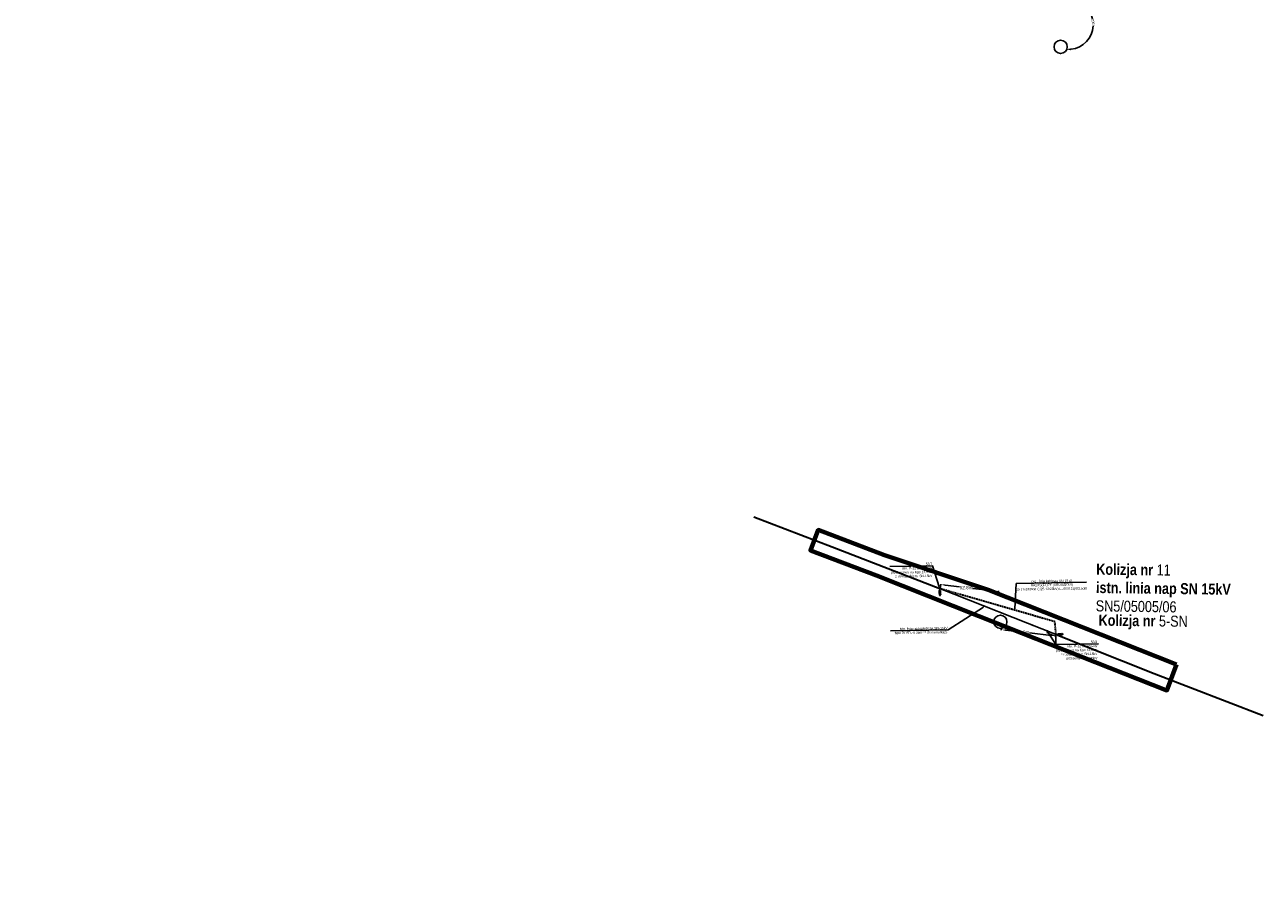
# Model space of a CAD drawing. Header units: millimetres. Extents: x 6504137 to 6515825, y 5737606 to 5784558.
# Tile 104 of 115: x 6512025 to 6513148, y 5767377 to 5768158. Entities that reach past the tile are written whole.
import ezdxf
from ezdxf import colors
from ezdxf.entities.mleader import LeaderData, LeaderLine
from ezdxf.math import Vec2, Vec3

# ---------------------------------------------------------------- set-up
doc = ezdxf.new("R2010")
doc.units = ezdxf.units.MM
doc.linetypes.add('4_SUPE_01', pattern=[0])
doc.linetypes.add('KRESKAKROPKA', pattern=[1, 0.5, -0.25, 0, -0.25])
for name, color, linetype in [('#Nr Działek', 6, 'Continuous'), ('- kolizja linia SN', 1, 'Continuous'), ('_-demontaż', 1, 'DEMONTAZ'), ('_Kąt załomu', 7, 'Continuous'), ('_Opisy', 7, 'Continuous')]:
    doc.layers.add(name, color=color, linetype=linetype)
for name, color, linetype, lineweight in [('-Linia kablowa SN', 1, 'KRESKAKROPKA', 30), ('_trasa_slupy', 1, 'Continuous', 20), ('_Zakres mapy projektowej', 4, 'Continuous', 50), ('SUPE_L_1', 1, '4_SUPE_01', 18), ('SUSM_T_3', 7, 'Continuous', 18)]:
    doc.layers.add(name, color=color, linetype=linetype, lineweight=lineweight)
for name, color, linetype, lineweight, true_color in [('-wymiary', 7, 'Continuous', 35, 0x000000), ('_Trasa WN', 7, 'Continuous', 15, 0x000000), ('istn. linia nap.', 7, 'Continuous', 0, 0x000000)]:
    doc.layers.add(name, color=color, linetype=linetype, lineweight=lineweight, true_color=true_color)
doc.styles.add('Arial_Narr', font='ARIALN.TTF')
doc.styles.add('GEO-INFO', font='arial.ttf')
doc.styles.get("Standard").update_dxf_attribs({"font": 'ARIALN.TTF'})
doc.linetypes.add('DEMONTAZ', pattern='A,1,["x",Standard,S=1,R=0,X=-0.1,Y=-0.35],1', length=2)
doc.dimstyles.new('Kat załomu', dxfattribs={"dimtxt": 2.2, "dimasz": 5, "dimexe": 0.18, "dimexo": 0.0625, "dimtad": 0, "dimtih": 1, "dimtoh": 1, "dimdec": 4, "dimzin": 0, "dimdsep": 46, "dimtxsty": 'Standard', "dimcen": 0.9, "dimse1": 1, "dimse2": 1, "dimadec": 0, "dimazin": 0, "dimtfac": 1, "dimtdec": 4, "dimtofl": 0, "dimtmove": 0, "dimatfit": 3, "dimfxl": 1, "dimtolj": 1, "dimtzin": 0, "dimarcsym": 0})
doc.dimstyles.new('McRobic', dxfattribs={"dimtxt": 3, "dimasz": 4, "dimexe": 0.5, "dimexo": 0.04, "dimgap": 0.4, "dimtad": 0, "dimtih": 1, "dimtoh": 1, "dimdec": 1, "dimrnd": 0.01, "dimzin": 0, "dimdsep": 46, "dimtxsty": 'Standard', "dimcen": 0.09, "dimadec": 0, "dimazin": 0, "dimtfac": 1, "dimtdec": 1, "dimtofl": 0, "dimtmove": 0, "dimatfit": 3, "dimfxl": 1, "dimtolj": 1, "dimtzin": 0, "dimlwd": 25, "dimlwe": 25, "dimarcsym": 0})

# ---------------------------------------------------------------- blocks, each defined once
blk = doc.blocks.new('*D34')
at = {"layer": '_Kąt załomu', "color": 0, "lineweight": -2, "transparency": 16777216}
for start, end in [(13.6882, 94.9795), (275.9609, 357.262)]:
    blk.add_arc((6512971.3, 5768158.3), 22.4, start, end, dxfattribs=at)
at = {"layer": '_Kąt załomu', "color": 0, "transparency": 16777216}
for points in [[(6512969.5, 5768179.8), (6512969.2, 5768181.4), (6512964.4, 5768179.6)], [(6512973.6, 5768135.1), (6512973.6, 5768136.8), (6512968.6, 5768136)]]:
    blk.add_solid(points, dxfattribs=at)
at = {"layer": 'Defpoints', "color": 0, "transparency": 16777216}
for p in [(6512025, 5771109.9), (6512971.3, 5768158.3), (6512991, 5768147.5), (6512523.5, 5764422.9)]:
    blk.add_point(p, dxfattribs=at)
at = {"layer": '_Kąt załomu', "color": 0, "transparency": 16777216, "insert": (6512993.6, 5768160.4), "char_height": 2.2, "attachment_point": 5, "rotation": 275}
blk.add_mtext('\\A1;205°', dxfattribs=at)
blk = doc.blocks.new('*D35')
at = {"layer": '_Kąt załomu', "color": 0, "lineweight": -2, "transparency": 16777216}
for start, end in [(5.0741, 70.3808), (283.8704, 349.1795)]:
    blk.add_arc((6512523.5, 5764422.9), 22.5, start, end, dxfattribs=at)
at = {"layer": '_Kąt załomu', "color": 0, "transparency": 16777216}
for points in [[(6512530.9, 5764443.2), (6512531.2, 5764444.8), (6512526.2, 5764445.2)], [(6512529, 5764400.3), (6512528.8, 5764401.9), (6512523.9, 5764400.4)]]:
    blk.add_solid(points, dxfattribs=at)
at = {"layer": 'Defpoints', "color": 0, "transparency": 16777216}
for p in [(6512971.3, 5768158.3), (6512523.5, 5764422.9), (6512542.6, 5764411.1), (6512550.2, 5763015.5)]:
    blk.add_point(p, dxfattribs=at)
at = {"layer": '_Kąt załomu', "color": 0, "transparency": 16777216, "insert": (6512545.9, 5764421.8), "char_height": 2.2, "attachment_point": 5, "rotation": 267}
blk.add_mtext('\\A1;172°', dxfattribs=at)
blk = doc.blocks.new('OKRAG_PELNY')
at = {"color": 0}
blk.add_lwpolyline([(0.5, 0), (0.482963, -0.12941), (0.433013, -0.25), (0.353553, -0.353553), (0.25, -0.433013), (0.12941, -0.482963), (0, -0.5), (-0.12941, -0.482963), (-0.25, -0.433013), (-0.353553, -0.353553), (-0.433013, -0.25), (-0.482963, -0.12941), (-0.5, 0), (-0.482963, 0.12941), (-0.433013, 0.25), (-0.353553, 0.353553), (-0.25, 0.433013), (-0.12941, 0.482963), (0, 0.5), (0.12941, 0.482963), (0.25, 0.433013), (0.353553, 0.353553), (0.433013, 0.25), (0.482963, 0.12941)], close=True, dxfattribs=at)
blk = doc.blocks.new('4_SUSM04_01')
at = {"linetype": 'Continuous'}
blk.add_circle((0, 0), 0.35, dxfattribs=at)
blk = doc.blocks.new('*D101')
at = {"layer": '-wymiary', "color": 0, "linetype": 'Continuous', "lineweight": 25, "transparency": 16777216}
for p, q in [((6512855.1, 5767646.7), (6512855.5, 5767650.8)), ((6512907.5, 5767640.6), (6512908, 5767644.7))]:
    blk.add_line(p, q, dxfattribs=at)
at = {"layer": '-wymiary', "color": 0, "lineweight": 25, "transparency": 16777216}
for p, q in [((6512859.4, 5767649.8), (6512872.5, 5767648.3)), ((6512903.9, 5767644.6), (6512884.5, 5767646.9))]:
    blk.add_line(p, q, dxfattribs=at)
at = {"layer": '-wymiary', "color": 0, "transparency": 16777216}
for points in [[(6512859.5, 5767650.5), (6512859.4, 5767649.2), (6512855.5, 5767650.3)], [(6512903.9, 5767644), (6512904, 5767645.3), (6512907.9, 5767644.2)]]:
    blk.add_solid(points, dxfattribs=at)
at = {"layer": 'Defpoints', "color": 0, "transparency": 16777216}
for p in [(6512855.5, 5767650.3), (6512855, 5767646.6), (6512907.5, 5767640.5)]:
    blk.add_point(p, dxfattribs=at)
at = {"layer": '-wymiary', "color": 0, "transparency": 16777216, "insert": (6512878.5, 5767647.6), "char_height": 3, "attachment_point": 5, "rotation": 0.0213, "style": 'GEO-INFO'}
blk.add_mtext('\\A1;52.8m', dxfattribs=at)
blk = doc.blocks.new('*D102')
at = {"layer": '-wymiary', "color": 0, "linetype": 'Continuous', "lineweight": 25, "transparency": 16777216}
for p, q in [((6512910.5, 5767610.7), (6512910.3, 5767608.9)), ((6512959.7, 5767605), (6512959.5, 5767603.2))]:
    blk.add_line(p, q, dxfattribs=at)
at = {"layer": '-wymiary', "color": 0, "lineweight": 25, "transparency": 16777216}
for p, q in [((6512914.4, 5767608.9), (6512923.9, 5767607.8)), ((6512955.6, 5767604.2), (6512936, 5767606.4))]:
    blk.add_line(p, q, dxfattribs=at)
at = {"layer": '-wymiary', "color": 0, "transparency": 16777216}
for points in [[(6512914.4, 5767609.6), (6512914.3, 5767608.3), (6512910.4, 5767609.4)], [(6512955.5, 5767603.5), (6512955.7, 5767604.8), (6512959.6, 5767603.7)]]:
    blk.add_solid(points, dxfattribs=at)
at = {"layer": 'Defpoints', "color": 0, "transparency": 16777216}
for p in [(6512910.4, 5767609.4), (6512910.5, 5767610.7), (6512959.7, 5767605)]:
    blk.add_point(p, dxfattribs=at)
at = {"layer": '-wymiary', "color": 0, "transparency": 16777216, "insert": (6512930, 5767607.1), "char_height": 3, "attachment_point": 5, "rotation": 0.0213, "style": 'GEO-INFO'}
blk.add_mtext('\\A1;49.5m', dxfattribs=at)

msp = doc.modelspace()

# ---------------------------------------------------------------- linework, layer by layer
at = {"layer": '#Nr Działek'}
for centre in [(6512964.22, 5768138.16), (6512909.57, 5767616.57)]:
    msp.add_circle(centre, 6, dxfattribs=at)
at = {"layer": '- kolizja linia SN', "linetype": 'ByBlock'}
for points in [[(6512854.76232, 5767642.3634), (6512854.7758, 5767641.34709), (6512855.66389, 5767641.35887), (6512853.84733, 5767641.33477)], [(6512854.15172, 5767640.90913), (6512854.15172, 5767640.90913), (6512855.4372, 5767640.92618)], [(6512855.19451, 5767640.51641), (6512855.19451, 5767640.51641), (6512854.47284, 5767640.50684)], [(6512854.72689, 5767645.03335), (6512854.73987, 5767644.05513), (6512854.70062, 5767646.66871)], [(6512964.3797, 5767605.13866), (6512965.39525, 5767605.18033), (6512965.35884, 5767606.06775), (6512965.43332, 5767604.25256)], [(6512965.85035, 5767604.56864), (6512965.85035, 5767604.56864), (6512965.79765, 5767605.85315)], [(6512966.21399, 5767605.62193), (6512966.21399, 5767605.62193), (6512966.24358, 5767604.9008)], [(6512961.71176, 5767605.02918), (6512962.68925, 5767605.06929), (6512960.07776, 5767604.95756)]]:
    msp.add_lwpolyline(points, dxfattribs=at)
for points in [[(6512855.31795, 5767645.0412), (6512855.35338, 5767642.37124), (6512854.11636, 5767642.35483), (6512854.08094, 5767645.02478)], [(6512961.68753, 5767605.6198), (6512964.35547, 5767605.72928), (6512964.40619, 5767604.49319), (6512961.73825, 5767604.38372)]]:
    msp.add_lwpolyline(points, close=True, dxfattribs=at)
at = {"layer": '-Linia kablowa SN', "elevation": 100}
msp.add_lwpolyline([(6512960.07776, 5767604.95756), (6512960.07776, 5767604.95756), (6512960.07776, 5767604.95756), (6512960.07776, 5767604.95756), (6512960.07776, 5767604.95756), (6512960.07776, 5767604.95756), (6512960.07776, 5767604.95756), (6512960.07776, 5767604.95756), (6512960.07776, 5767604.95756), (6512960.07776, 5767604.95756), (6512960.07776, 5767604.95756), (6512960.07776, 5767604.95756), (6512960.07776, 5767604.95756), (6512960.07776, 5767604.95756), (6512960.07776, 5767604.95756), (6512960.07776, 5767604.95756), (6512960.07776, 5767604.95756), (6512960.07776, 5767604.95756), (6512960.07776, 5767604.95756), (6512960.07776, 5767604.95756), (6512960.07776, 5767604.95756), (6512960.07776, 5767604.95756), (6512960.07776, 5767604.95756), (6512960.07776, 5767604.95756), (6512960.07776, 5767604.95756), (6512960.07776, 5767604.95756), (6512960.07776, 5767604.95756), (6512960.07776, 5767604.95756), (6512960.07776, 5767604.95756), (6512960.07776, 5767604.95756), (6512960.07776, 5767604.95756), (6512960.07776, 5767604.95756), (6512960.07776, 5767604.95756), (6512960.07776, 5767604.95756), (6512958.93351, 5767616.61829), (6512958.93351, 5767616.61829), (6512958.93351, 5767616.61829), (6512958.93351, 5767616.61829), (6512958.93351, 5767616.61829), (6512958.93351, 5767616.61829), (6512958.93351, 5767616.61829), (6512958.93351, 5767616.61829), (6512958.93351, 5767616.61829), (6512958.93351, 5767616.61829), (6512958.93351, 5767616.61829), (6512958.93351, 5767616.61829), (6512958.93351, 5767616.61829), (6512958.93351, 5767616.61829), (6512958.93351, 5767616.61829), (6512958.93351, 5767616.61829), (6512958.93351, 5767616.61829), (6512958.93351, 5767616.61829), (6512958.93351, 5767616.61829), (6512958.93351, 5767616.61829), (6512958.93351, 5767616.61829), (6512958.93351, 5767616.61829), (6512958.93351, 5767616.61829), (6512958.93351, 5767616.61829), (6512958.93351, 5767616.61829), (6512958.93351, 5767616.61829), (6512958.93351, 5767616.61829), (6512958.93351, 5767616.61829), (6512958.93351, 5767616.61829), (6512958.93351, 5767616.61829), (6512958.93351, 5767616.61829), (6512958.93351, 5767616.61829), (6512958.93351, 5767616.61829), (6512958.93351, 5767616.61829), (6512958.93351, 5767616.61829), (6512958.93351, 5767616.61829), (6512958.93351, 5767616.61829), (6512958.93351, 5767616.61829), (6512958.93351, 5767616.61829), (6512958.93351, 5767616.61829), (6512958.93351, 5767616.61829), (6512958.93351, 5767616.61829), (6512958.93351, 5767616.61829), (6512958.93351, 5767616.61829), (6512958.93351, 5767616.61829), (6512958.93351, 5767616.61829), (6512958.93351, 5767616.61829), (6512958.93351, 5767616.61829), (6512958.93351, 5767616.61829), (6512958.93351, 5767616.61829), (6512958.93351, 5767616.61829), (6512958.93351, 5767616.61829), (6512958.93351, 5767616.61829), (6512958.93351, 5767616.61829), (6512958.93351, 5767616.61829), (6512958.93351, 5767616.61829), (6512958.93351, 5767616.61829), (6512958.93351, 5767616.61829), (6512958.93351, 5767616.61829), (6512958.93351, 5767616.61829), (6512958.93351, 5767616.61829), (6512958.93351, 5767616.61829), (6512958.93351, 5767616.61829), (6512958.93351, 5767616.61829), (6512958.93351, 5767616.61829), (6512958.93351, 5767616.61829), (6512854.70062, 5767646.66871), (6512854.70062, 5767646.66871), (6512854.70062, 5767646.66871), (6512854.70062, 5767646.66871), (6512854.70062, 5767646.66871), (6512854.70062, 5767646.66871), (6512854.70062, 5767646.66871), (6512854.70062, 5767646.66871), (6512854.70062, 5767646.66871), (6512854.70062, 5767646.66871), (6512854.70062, 5767646.66871), (6512854.70062, 5767646.66871), (6512854.70062, 5767646.66871), (6512854.70062, 5767646.66871), (6512854.70062, 5767646.66871), (6512854.70062, 5767646.66871), (6512854.70062, 5767646.66871), (6512854.70062, 5767646.66871), (6512854.70062, 5767646.66871), (6512854.70062, 5767646.66871), (6512854.70062, 5767646.66871), (6512854.70062, 5767646.66871), (6512854.70062, 5767646.66871), (6512854.70062, 5767646.66871), (6512854.70062, 5767646.66871), (6512854.70062, 5767646.66871), (6512854.70062, 5767646.66871), (6512854.70062, 5767646.66871), (6512854.70062, 5767646.66871), (6512854.70062, 5767646.66871), (6512854.70062, 5767646.66871), (6512854.70062, 5767646.66871), (6512854.70062, 5767646.66871)], dxfattribs=at)
at = {"layer": '_-demontaż', "linetype": 'DEMONTAZ', "ltscale": 2}
msp.add_lwpolyline([(6512960.07776, 5767604.95756), (6512854.70062, 5767646.66871), (6512854.70062, 5767646.66871), (6512854.70062, 5767646.66871), (6512854.70062, 5767646.66871), (6512854.70062, 5767646.66871)], dxfattribs=at)
at = {"layer": '_Trasa WN'}
msp.add_lwpolyline([(6512951.51723, 5767606.72988), (6512959.94761, 5767603.64843)], dxfattribs=at)
at = {"layer": '_Zakres mapy projektowej', "lineweight": 70}
msp.add_lwpolyline([(6513069.15841, 5767577.93675), (6512898.51703, 5767645.42205), (6512804.36627, 5767677.14306), (6512744.38658, 5767699.92949), (6512737.28381, 5767681.23322), (6512797.13602, 5767658.49521), (6512889.98609, 5767621.76464), (6513060.62835, 5767554.279)], close=True, dxfattribs=at)
at = {"layer": 'istn. linia nap.', "color": 18, "linetype": 'Continuous', "lineweight": 30, "true_color": 0x000000}
for p, q in [((6512685.98358, 5767711.91739), (6512757.06315, 5767684.58835)), ((6512757.06315, 5767684.58835), (6512854.70062, 5767646.66871)), ((6512960.07776, 5767604.95756), (6513049.11458, 5767569.71976)), ((6513049.11458, 5767569.71976), (6513147.89569, 5767531.43634))]:
    msp.add_line(p, q, dxfattribs=at)
at = {"layer": 'SUPE_L_1', "linetype": '4_SUPE_01'}
for p, q in [((6512839.87916, 5767652.42495), (6512854.37436, 5767646.79542)), ((6512855.02605, 5767646.53989), (6512869.80998, 5767640.68794)), ((6512937.39029, 5767613.93747), (6512951.84879, 5767608.21433)), ((6512952.49967, 5767607.95672), (6512967.28393, 5767602.1056)), ((6512952.49967, 5767607.95672), (6512967.28393, 5767602.1056))]:
    msp.add_line(p, q, dxfattribs=at)

# ---------------------------------------------------------------- block references
at = {"layer": '-Linia kablowa SN', "color": 1, "lineweight": 18, "xscale": 0.7000000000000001, "yscale": 0.7000000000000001, "rotation": 269.6972132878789}
for p in [(6512952.17423, 5767608.08551), (6512960.07776, 5767604.95756)]:
    msp.add_blockref('OKRAG_PELNY', p, dxfattribs=at)
at = {"layer": 'SUSM_T_3'}
msp.add_blockref('4_SUSM04_01', (6512952.17423, 5767608.08551), dxfattribs=at)
msp.add_blockref('4_SUSM04_01', (6512952.17423, 5767608.08551), dxfattribs=at)

# ---------------------------------------------------------------- texts
at = {"layer": '_trasa_slupy', "insert": (6512996.56026, 5767669.38161), "char_height": 10, "width": 348.1955042, "attachment_point": 1, "rotation": 359.20502598, "style": 'Arial_Narr'}
msp.add_mtext('{\\fArial Narrow|b1|i0|c238|p34;Kolizja nr }11\\P{\\fArial Narrow|b1|i0|c238|p34;istn. linia nap SN 15kV\\P}SN5/05005/06', dxfattribs=at)
at = {"layer": '_trasa_slupy', "color": 5, "insert": (6512998.68757, 5767623.05514), "char_height": 10, "width": 348.1955042, "attachment_point": 1, "rotation": 359.20502598, "style": 'Arial_Narr'}
msp.add_mtext('{\\fArial Narrow|b1|i0|c238|p34;Kolizja nr }5-SN', dxfattribs=at)

# ---------------------------------------------------------------- dimensions: what is measured, and where the dimension line sits
at = {"layer": '-wymiary', "color": 7, "linetype": 'Continuous'}
for base, p1, p2, angle, picture, middle in [((6512855.47416, 5767650.27883), (6512907.47844, 5767640.51148), (6512855.04826, 5767646.62815), 173.34577444, '*D101', (6512878.53442, 5767647.58854)), ((6512910.3905, 5767609.39415), (6512959.73299, 5767604.99752), (6512910.54176, 5767610.69921), 173.38842865, '*D102', (6512929.97412, 5767607.12424))]:
    dim = msp.add_linear_dim(base=base, p1=p1, p2=p2, angle=angle, dimstyle='McRobic', override={"dimpost": 'm', "dimtxsty": 'GEO-INFO'}, dxfattribs=at)
    dim.commit()
    dim.dimension.update_dxf_attribs({"geometry": picture, "text_midpoint": middle, "dimtype": 161, "text_rotation": 210})
at = {"layer": '_Kąt załomu'}
for base, center, p1, p2, picture, middle, turn in [((6512990.97356, 5768147.50921), (6512971.283, 5768158.259), (6512024.983, 5771109.871), (6512523.51, 5764422.884), '*D34', (6512993.61465, 5768160.39758), 275), ((6512542.6462, 5764411.13249), (6512523.51, 5764422.884), (6512971.283, 5768158.259), (6512550.208, 5763015.528), '*D35', (6512545.93819, 5764421.75787), 267)]:
    dim = msp.add_angular_dim_3p(base=base, center=center, p1=p1, p2=p2, dimstyle='Kat załomu', dxfattribs=at)
    dim.commit()
    dim.dimension.update_dxf_attribs({"geometry": picture, "text_midpoint": middle, "text_rotation": turn})

# ---------------------------------------------------------------- leaders
at = {"layer": '_Opisy', "linetype": 'Continuous'}
ml = msp.add_multileader_mtext('Standard', dxfattribs=at)
ml.set_content('{\\fArial|b0|i0|c238|p34;53/7      \\P\\C256;istn. P-12 drewniany\\Pprzebudowa na Kgo 13,5/xx\\P} z rozłącznikiem  SN-15kV', color=256)
ml.set_leader_properties()
ml.build(insert=Vec2(0, 0))
ml.multileader.update_dxf_attribs({"text_left_attachment_type": 6, "text_right_attachment_type": 6, "dogleg_length": 0.36, "arrow_head_size": 1.2, "scale": 0.8})
ctx = ml.context
ctx.base_point, ctx.scale, ctx.char_height, ctx.arrow_head_size, ctx.landing_gap_size, ctx.plane_origin, ctx.plane_x_axis, ctx.plane_y_axis = Vec3(6512810.48075, 5767666.77861), 0.8, 2.16, 1.2, 0.072, Vec3(6512689.36411, 5767781.49576), Vec3(0.9998922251, 0.0146812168), Vec3(-0.0146812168, 0.9998922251)
ctx.left_attachment, ctx.right_attachment, ctx.text_align_type = 6, 6, 2
notes = []
notes.append((ctx, [(0, (1, 1, 0), (6512848.09723, 5767667.33093), (-0.9998922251, -0.0146812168), 0.288, [(0, [(6512854.53572, 5767646.97743)], 0, [])])]))
ctx.mtext.insert, ctx.mtext.text_direction, ctx.mtext.rotation, ctx.mtext.alignment, ctx.mtext.flow_direction = Vec3(6512847.69583, 5767670.14836), Vec3(0.9998922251, 0.0146812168), 0.0146817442, 3, 5
ml = msp.add_multileader_mtext('Standard', dxfattribs=at)
ml.set_content('\\pxqc;{\\fArial|b0|i0|c238|p34;proj. linia kablowa SN-15kV \\PNA2XS(FL)2Y (XRUHAKXS)\\P\\C256;3x (1x240RM C/25 12/20kV) L=000121|00150m \\P\\pq*;}', color=256)
ml.set_leader_properties()
ml.build(insert=Vec2(0, 0))
ml.multileader.update_dxf_attribs({"text_left_attachment_type": 6, "text_right_attachment_type": 6, "dogleg_length": 0.36, "arrow_head_size": 1.2, "scale": 0.8})
ctx = ml.context
ctx.base_point, ctx.scale, ctx.char_height, ctx.arrow_head_size, ctx.landing_gap_size, ctx.plane_origin, ctx.plane_x_axis, ctx.plane_y_axis = Vec3(6512924.28492, 5767651.4283, 10.3), 0.8, 2.16, 1.2, 0.072, Vec3(6512869.98833, 5767771.55186, 10.3), Vec3(0.9998922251, 0.0146812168), Vec3(-0.0146812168, 0.9998922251)
ctx.left_attachment, ctx.right_attachment = 6, 6
notes.append((ctx, [(1, (1, 1, 0), (6512923.99695, 5767651.42407, 10.3), (0.9998922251, 0.0146812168), 0.288, [(1, [(6512922.71427, 5767627.06032, 10.3)], 0, [])])]))
ctx.mtext.insert, ctx.mtext.text_direction, ctx.mtext.rotation, ctx.mtext.alignment, ctx.mtext.flow_direction = Vec3(6512956.20579, 5767654.72916, 10.3), Vec3(0.9998922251, 0.0146812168), 0.0146817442, 2, 5
ml = msp.add_multileader_mtext('Standard', dxfattribs=at)
ml.set_content('{\\fArial|b0|i0|c238|p34;istn. linia napowietrzna SN-15kV \\P}typu 3x AFL-6 35mm² do demontażu', color=256)
ml.set_leader_properties()
ml.build(insert=Vec2(0, 0))
ml.multileader.update_dxf_attribs({"text_left_attachment_type": 6, "text_right_attachment_type": 6, "dogleg_length": 0.36, "arrow_head_size": 1.2, "scale": 0.8})
ctx = ml.context
ctx.base_point, ctx.scale, ctx.char_height, ctx.arrow_head_size, ctx.landing_gap_size, ctx.plane_origin, ctx.plane_x_axis, ctx.plane_y_axis = Vec3(6512818.48457, 5767608.50811, 10.3), 0.8, 2.16, 1.2, 0.072, Vec3(6512830.51638, 5767435.95399, 10.3), Vec3(0.9998922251, 0.0146812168), Vec3(-0.0146812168, 0.9998922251)
ctx.left_attachment, ctx.right_attachment, ctx.text_align_type = 6, 6, 2
notes.append((ctx, [(1, (1, 1, 0), (6512862.12808, 5767609.14891, 10.3), (-0.9998922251, -0.0146812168), 0.288, [(1, [(6512895.32336, 5767630.58912, 10.3)], 0, [])])]))
ctx.mtext.insert, ctx.mtext.text_direction, ctx.mtext.rotation, ctx.mtext.alignment, ctx.mtext.flow_direction = Vec3(6512861.72654, 5767611.97519, 10.3), Vec3(0.9998922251, 0.0146812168), 0.0146817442, 3, 5
ml = msp.add_multileader_mtext('Standard', dxfattribs=at)
ml.set_content('{\\fArial|b0|i0|c238|p34;53/8       \\P\\C256;istn. P-12 drewniany\\Pprzebudowa na Kgo 13,5/xx\\P} z rozłącznikiem SN-15kV\\Pprzesunąć do granicy', color=256)
ml.set_leader_properties()
ml.build(insert=Vec2(0, 0))
ml.multileader.update_dxf_attribs({"text_left_attachment_type": 6, "text_right_attachment_type": 6, "dogleg_length": 0.36, "arrow_head_size": 1.2, "scale": 0.8})
ctx = ml.context
ctx.base_point, ctx.scale, ctx.char_height, ctx.arrow_head_size, ctx.landing_gap_size, ctx.plane_origin, ctx.plane_x_axis, ctx.plane_y_axis = Vec3(6512960.08797, 5767596.06461), 0.8, 2.16, 1.2, 0.072, Vec3(6512894.18088, 5767730.94467), Vec3(0.9998922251, 0.0146812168), Vec3(-0.0146812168, 0.9998922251)
ctx.left_attachment, ctx.right_attachment, ctx.text_align_type = 6, 6, 2
notes.append((ctx, [(1, (1, 1, 0), (6512959.8, 5767596.06039), (0.9998922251, 0.0146812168), 0.288, [(0, [(6512952.17238, 5767607.73552)], 0, []), (1, [(6512959.90116, 5767604.65538)], 0, [])])]))
ctx.mtext.insert, ctx.mtext.text_direction, ctx.mtext.rotation, ctx.mtext.alignment, ctx.mtext.flow_direction = Vec3(6512997.30292, 5767599.44321), Vec3(0.9998922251, 0.0146812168), 0.0146817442, 3, 5
for ctx, leaders in notes:
    for number, flags, end, landing, length, lines in leaders:
        leader = LeaderData()
        leader.index, (leader.has_last_leader_line, leader.has_dogleg_vector, leader.attachment_direction) = number, flags
        leader.last_leader_point, leader.dogleg_vector, leader.dogleg_length = Vec3(end), Vec3(landing), length
        for number, points, colour, breaks in lines:
            line = LeaderLine()
            line.index, line.vertices, line.color, line.breaks = number, Vec3.list(points), colors.encode_raw_color(colour), breaks
            leader.lines.append(line)
        ctx.leaders.append(leader)

doc.saveas('drawing.dxf')
